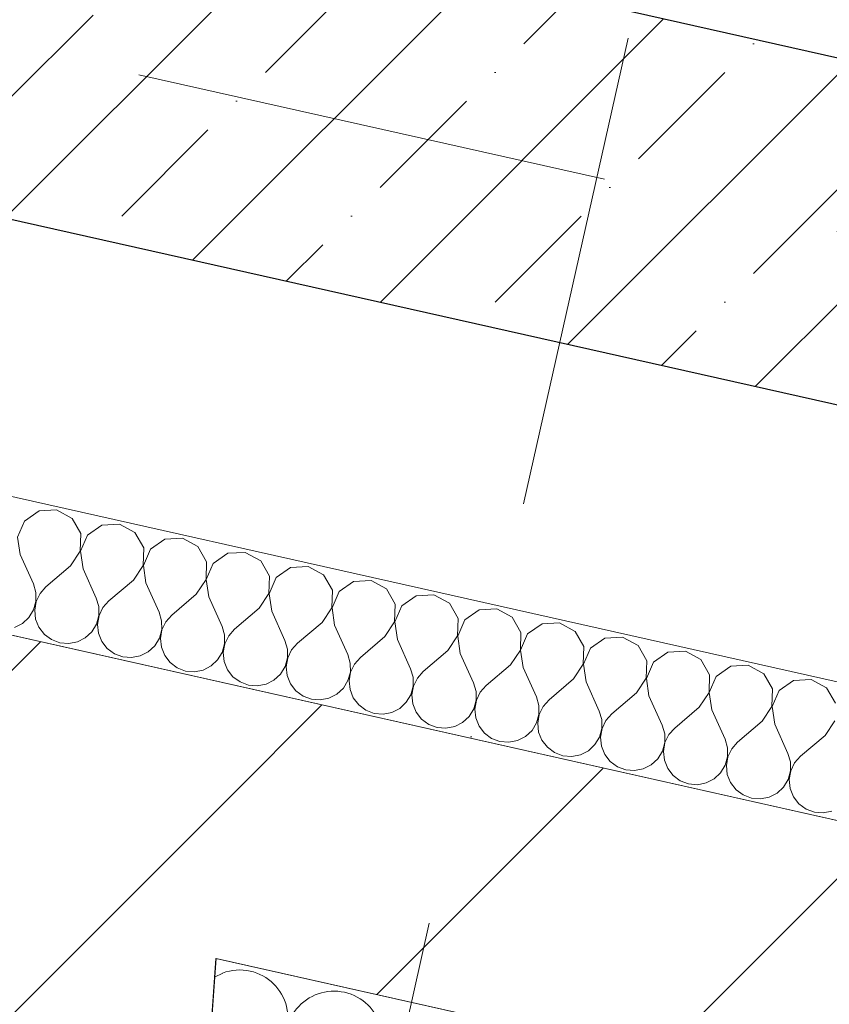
# Model space of a CAD drawing. Header units: millimetres. Extents: x -7213913 to -6985912, y 6023162 to 6205784.
# Tile 189 of 256: x -7186052 to -7185454, y 6173194 to 6173921. Entities that reach past the tile are written whole.
import ezdxf
from ezdxf.enums import TextEntityAlignment as Align

# ---------------------------------------------------------------- set-up
doc = ezdxf.new("R2010")
doc.units = ezdxf.units.MM
doc.header["$MEASUREMENT"] = 0
doc.linetypes.add('короткая штриховая', pattern=[282.222222, 141.111111, -141.111111])
doc.linetypes.add('Штрихпунктирная', pattern=[670.277762, 352.777767, -176.388884, 0, -141.111112])
for name, color, linetype, lineweight in [('0_Ном._пера__1', 7, 'Continuous', 0), ('АР-вертикальная связь - Лифт.АР_Ном._пера__120', 7, 'Continuous', 0), ('АР-Стены_внешние_.АР_Ном._пера__1', 7, 'Continuous', 0), ('АР-Стены_внутренние_пилоны.АР_Ном._пера__1', 7, 'Continuous', 15), ('АР-Стены_Перегородки_межквартирные_200.АР_Ном._пера__1', 7, 'Continuous', 15), ('АР-Чертеж-Оси_Осевые размеры.АР_Ном._пера__120', 7, 'Continuous', 0), ('АР-Чертеж-Размеры.АР_Ном._пера__1', 7, 'Continuous', 0)]:
    doc.layers.add(name, color=color, linetype=linetype, lineweight=lineweight)
for name, color, linetype in [('АР-Стены_внешние_.АР', 7, 'Continuous'), ('АР-Стены_внутренние_пилоны.АР', 7, 'Continuous'), ('АР-Стены_Перегородки_межквартирные_200.АР', 7, 'Continuous'), ('АР-Чертеж-Оси_Осевые размеры.АР', 7, 'Continuous'), ('АР-Чертеж-Размеры.АР', 7, 'Continuous')]:
    doc.layers.add(name, color=color, linetype=linetype)
doc.styles.add('РЎР“Р•РќР•Р\xa0Р\x98Р\xa0_РЎРўР\x98Р›Р¬_3', font='GOST_Common.ttf')
doc.styles.add('РЎР“Р•РќР•Р\xa0Р\x98Р\xa0_РЎРўР\x98Р›Р¬_5', font='GOTHIC.TTF')
doc.dimstyles.new('СГЕНЕРИР_СТИЛЬ__4', dxfattribs={"dimtxt": 129.999995, "dimasz": 142.5, "dimexe": 0.18, "dimexo": 300000, "dimgap": 0, "dimtad": 1, "dimdec": 0, "dimzin": 0, "dimdsep": 46, "dimtxsty": 'РЎР“Р•РќР•Р\xa0Р\x98Р\xa0_РЎРўР\x98Р›Р¬_3', "dimblk": 'ARROWHEAD_6', "dimblk1": 'ARROWHEAD_6', "dimblk2": 'ARROWHEAD_6', "dimcen": 0.09, "dimclrd": 7, "dimclre": 7, "dimclrt": 7, "dimazin": 0, "dimtfac": 1, "dimtdec": 4, "dimtmove": 0, "dimatfit": 3, "dimfxl": 1, "dimtolj": 1, "dimtzin": 0, "dimarcsym": 0})
pattern_1 = [(45, (-6566190.34, 6562677.8), (-127.279217, 127.279217), [])]

# ---------------------------------------------------------------- blocks, each defined once
blk = doc.blocks.new('Стена_181_1', base_point=(-7187679.25, 6174266.15))
at = {"layer": 'АР-Стены_внутренние_пилоны.АР', "linetype": 'Continuous', "lineweight": 0, "true_color": 0x000000}
h = blk.add_hatch(dxfattribs=at)
h.set_pattern_fill('ЖЕЛЕЗОБЕТОН__PROJECT__0001', color=18, style=0, pattern_type=2)
h.set_pattern_definition([(45, (-6566190.34, 6562677.8), (-84.852814, 84.852814), []), (45, (-6566232.77, 6562720.22), (-84.852814, 84.852814), [90, -30, 0, -30])])
h.paths.add_polyline_path([(-7187584.68, 6174116.79), (-7184852.74, 6173503.22), (-7184797.95, 6173747.14), (-7187529.9, 6174360.72)])
at = {"layer": 'АР-Стены_внутренние_пилоны.АР_Ном._пера__1', "color": 7, "linetype": 'Continuous', "lineweight": 30, "flags": 128}
for points in [[(-7184797.95, 6173747.14), (-7187529.9, 6174360.72)], [(-7187584.68, 6174116.79), (-7184852.74, 6173503.22)]]:
    blk.add_lwpolyline(points, dxfattribs=at)
blk = doc.blocks.new('Стена_266_1', base_point=(-7185998.29, 6173350.55))
at = {"layer": 'АР-Стены_Перегородки_межквартирные_200.АР', "linetype": 'Continuous', "lineweight": 0, "true_color": 0x000000}
h = blk.add_hatch(dxfattribs=at)
h.set_pattern_fill('БЛОКИ_БЕТОННЫЕ_ЭФФЕКТИВН_78', color=18, style=0, pattern_type=2)
h.set_pattern_definition(pattern_1)
h.paths.add_polyline_path([(-7186104.13, 6173271.83), (-7186120.42, 6173042.46), (-7185920.92, 6173028.29), (-7185906.78, 6173227.51)])
at = {"layer": 'АР-Стены_Перегородки_межквартирные_200.АР_Ном._пера__1', "color": 7, "linetype": 'Continuous', "lineweight": 15, "flags": 128}
for points in [[(-7186089.8, 6173473.6), (-7186089.81, 6173473.57)], [(-7186104.13, 6173271.8), (-7186120.42, 6173042.46)], [(-7185920.92, 6173028.29), (-7185906.78, 6173227.51)], [(-7186120.42, 6173042.46), (-7185920.92, 6173028.29)]]:
    blk.add_lwpolyline(points, dxfattribs=at)
blk = doc.blocks.new('Стена_351_1', base_point=(-7185998.29, 6173350.55))
at = {"layer": 'АР-Стены_внешние_.АР', "linetype": 'Continuous', "lineweight": 0, "true_color": 0x000000}
h = blk.add_hatch(dxfattribs=at)
h.set_pattern_fill('БЛОКИ_БЕТОННЫЕ_ЭФФЕКТИВН_78', color=18, style=0, pattern_type=2)
h.set_pattern_definition(pattern_1)
h.paths.add_polyline_path([(-7186089.8, 6173473.6), (-7186104.13, 6173271.83), (-7185906.78, 6173227.51)])
h = blk.add_hatch(dxfattribs=at)
h.set_pattern_fill('БЛОКИ_БЕТОННЫЕ_ЭФФЕКТИВН_78', color=18, style=0, pattern_type=2)
h.set_pattern_definition(pattern_1)
h.paths.add_polyline_path([(-7186089.8, 6173473.6), (-7185906.78, 6173227.51), (-7185892.45, 6173429.27)])
h = blk.add_hatch(dxfattribs=at)
h.set_pattern_fill('БЛОКИ_БЕТОННЫЕ_ЭФФЕКТИВН_78', color=18, style=0, pattern_type=2)
h.set_pattern_definition(pattern_1)
h.paths.add_polyline_path([(-7183861.62, 6172973.16), (-7185892.45, 6173429.27), (-7185906.78, 6173227.51), (-7183928.99, 6172783.31)])
at = {"layer": 'АР-Стены_внешние_.АР_Ном._пера__1', "color": 7, "linetype": 'Continuous', "lineweight": 15, "flags": 128}
for points in [[(-7184869.69, 6173199.57), (-7186089.8, 6173473.6)], [(-7185906.78, 6173227.51), (-7183928.99, 6172783.31)]]:
    blk.add_lwpolyline(points, dxfattribs=at)
blk = doc.blocks.new('*X737', base_point=(-6566190.34, 6562677.79))
at = {"layer": 'АР-Стены_внешние_.АР_Ном._пера__1', "color": 7, "linetype": 'Continuous', "lineweight": 0}
for p, q in [((-7185901.88, 6173216.63), (-7185907.84, 6173213.6)), ((-7185893.32, 6173132.98), (-7185872.02, 6173151.15)), ((-7185907.26, 6173136.11), (-7185912.49, 6173147.74)), ((-7185904.42, 6173116.79), (-7185907.26, 6173136.11)), ((-7185893.32, 6173132.98), (-7185904.14, 6173116.73)), ((-7185912.16, 6173098.88), (-7185904.42, 6173116.79)), ((-7185904.14, 6173116.73), (-7185904.8, 6173097.22)), ((-7185916.14, 6173096.1), (-7185912.16, 6173098.88)), ((-7185904.8, 6173097.22), (-7185895.11, 6173080.28)), ((-7185842.47, 6173083.22), (-7185841.77, 6173084.84)), ((-7185895.11, 6173080.28), (-7185877.96, 6173070.96)), ((-7185858.47, 6173072.05), (-7185842.47, 6173083.22)), ((-7185877.96, 6173070.96), (-7185858.47, 6173072.05))]:
    blk.add_line(p, q, dxfattribs=at)
blk = doc.blocks.new('*X739', base_point=(-6566190.34, 6562677.79))
at = {"layer": 'АР-Стены_внешние_.АР_Ном._пера__1', "color": 7, "linetype": 'Continuous', "lineweight": 0}
for p, q in [((-7185872.02, 6173151.15), (-7185866.15, 6173156.16)), ((-7185837.56, 6173120.45), (-7185852.21, 6173153.03)), ((-7185823.63, 6173117.32), (-7185796.46, 6173140.5)), ((-7185767.87, 6173104.8), (-7185782.52, 6173137.37))]:
    blk.add_line(p, q, dxfattribs=at)
for centre, start, end in [((-7185889.33, 6173183.33), 77.34184, 110.66643), ((-7185889.33, 6173183.33), 310.47194, 77.34184), ((-7185819.64, 6173167.67), 77.34184, 204.21174), ((-7185819.64, 6173167.67), 310.47194, 77.34184), ((-7185749.95, 6173152.02), 105.31741, 204.21174), ((-7185870.14, 6173105.81), 323.13834, 24.21174), ((-7185800.44, 6173090.16), 130.47194, 339.08823), ((-7185800.44, 6173090.16), 12.83215, 24.21174)]:
    blk.add_arc(centre, 35.71, start, end, dxfattribs=at)
blk = doc.blocks.new('Стена_355_1', base_point=(-7185906.85, 6173227.53))
at = {"layer": 'АР-Стены_внешние_.АР_Ном._пера__1', "color": 7, "linetype": 'Continuous', "lineweight": 0, "flags": 128}
for points in [[(-7185906.85, 6173227.53), (-7185917.54, 6173076.19)], [(-7183732.43, 6172739.17), (-7185906.85, 6173227.53)]]:
    blk.add_lwpolyline(points, dxfattribs=at)
at = {"layer": 'АР-Стены_внешние_.АР', "color": 7, "lineweight": 0}
for name in ['*X737', '*X739']:
    blk.add_blockref(name, (-6566190.34, 6562677.79), dxfattribs=at)
blk = doc.blocks.new('*X793', base_point=(-6566190.34, 6562677.79))
at = {"layer": '0_Ном._пера__1', "color": 7, "linetype": 'Continuous', "lineweight": 0}
for p, q in [((-7186037.6, 6173558.28), (-7186048.27, 6173550.83)), ((-7186024.61, 6173559.01), (-7186037.6, 6173558.28)), ((-7186013.17, 6173552.79), (-7186024.61, 6173559.01)), ((-7186048.27, 6173550.83), (-7186053.43, 6173538.88)), ((-7186006.71, 6173541.5), (-7186013.17, 6173552.79)), ((-7185991.14, 6173547.84), (-7186001.81, 6173540.4)), ((-7185978.15, 6173548.57), (-7185991.14, 6173547.84)), ((-7185966.71, 6173542.36), (-7185978.15, 6173548.57)), ((-7186053.43, 6173538.88), (-7186051.54, 6173526.01)), ((-7186007.16, 6173528.49), (-7186006.71, 6173541.5)), ((-7186001.81, 6173540.4), (-7186006.97, 6173528.45)), ((-7185960.25, 6173531.06), (-7185966.71, 6173542.36)), ((-7185944.68, 6173537.41), (-7185955.35, 6173529.96)), ((-7185931.68, 6173538.14), (-7185944.68, 6173537.41)), ((-7185920.25, 6173531.92), (-7185931.68, 6173538.14)), ((-7185960.7, 6173518.06), (-7185960.25, 6173531.06)), ((-7185955.35, 6173529.96), (-7185960.51, 6173518.01)), ((-7185913.79, 6173520.63), (-7185920.25, 6173531.92)), ((-7186051.54, 6173526.01), (-7186041.78, 6173504.3)), ((-7186014.37, 6173517.66), (-7186007.16, 6173528.49)), ((-7186006.97, 6173528.45), (-7186005.08, 6173515.58)), ((-7185898.22, 6173526.97), (-7185908.89, 6173519.53)), ((-7185885.22, 6173527.7), (-7185898.22, 6173526.97)), ((-7185873.79, 6173521.49), (-7185885.22, 6173527.7)), ((-7185867.33, 6173510.19), (-7185873.79, 6173521.49)), ((-7186014.37, 6173517.66), (-7186032.48, 6173502.21)), ((-7186005.08, 6173515.58), (-7185995.31, 6173493.86)), ((-7185967.91, 6173507.23), (-7185960.7, 6173518.06)), ((-7185960.51, 6173518.01), (-7185958.62, 6173505.14)), ((-7185914.23, 6173507.62), (-7185913.79, 6173520.63)), ((-7185908.89, 6173519.53), (-7185914.05, 6173507.58)), ((-7185851.75, 6173516.54), (-7185862.42, 6173509.09)), ((-7185838.76, 6173517.27), (-7185851.75, 6173516.54)), ((-7185827.33, 6173511.05), (-7185838.76, 6173517.27)), ((-7185967.91, 6173507.23), (-7185986.02, 6173491.77)), ((-7185921.45, 6173496.79), (-7185914.23, 6173507.62)), ((-7185914.05, 6173507.58), (-7185912.16, 6173494.71)), ((-7185867.77, 6173497.19), (-7185867.33, 6173510.19)), ((-7185862.42, 6173509.09), (-7185867.58, 6173497.15)), ((-7185820.87, 6173499.76), (-7185827.33, 6173511.05)), ((-7186039.93, 6173497.99), (-7186041.78, 6173504.3)), ((-7186032.48, 6173502.21), (-7186036.84, 6173497.3)), ((-7185958.62, 6173505.14), (-7185948.85, 6173483.43)), ((-7185821.31, 6173486.75), (-7185820.87, 6173499.76)), ((-7185805.29, 6173506.1), (-7185815.96, 6173498.66)), ((-7185792.3, 6173506.83), (-7185805.29, 6173506.1)), ((-7185780.87, 6173500.62), (-7185792.3, 6173506.83)), ((-7185774.41, 6173489.32), (-7185780.87, 6173500.62)), ((-7186039.89, 6173491.42), (-7186039.93, 6173497.99)), ((-7186036.84, 6173497.3), (-7186039.7, 6173491.38)), ((-7185993.47, 6173487.55), (-7185995.31, 6173493.86)), ((-7185921.45, 6173496.79), (-7185939.56, 6173481.34)), ((-7185912.16, 6173494.71), (-7185902.39, 6173472.99)), ((-7185874.99, 6173486.36), (-7185867.77, 6173497.19)), ((-7185867.58, 6173497.15), (-7185865.69, 6173484.27)), ((-7185815.96, 6173498.66), (-7185821.12, 6173486.71)), ((-7185758.83, 6173495.67), (-7185769.5, 6173488.22)), ((-7185745.84, 6173496.4), (-7185758.83, 6173495.67)), ((-7185734.4, 6173490.18), (-7185745.84, 6173496.4)), ((-7186045.05, 6173479.47), (-7186041.63, 6173485.09)), ((-7186041.63, 6173485.09), (-7186039.89, 6173491.42)), ((-7186039.7, 6173491.38), (-7186040.83, 6173484.91)), ((-7185993.42, 6173480.99), (-7185993.47, 6173487.55)), ((-7185990.38, 6173486.86), (-7185993.24, 6173480.94)), ((-7185986.02, 6173491.77), (-7185990.38, 6173486.86)), ((-7185874.99, 6173486.36), (-7185893.1, 6173470.9)), ((-7185828.52, 6173475.92), (-7185821.31, 6173486.75)), ((-7185821.12, 6173486.71), (-7185819.23, 6173473.84)), ((-7185774.85, 6173476.32), (-7185774.41, 6173489.32)), ((-7185769.5, 6173488.22), (-7185774.66, 6173476.28)), ((-7185727.94, 6173478.89), (-7185734.4, 6173490.18)), ((-7185712.37, 6173485.23), (-7185723.04, 6173477.79)), ((-7185699.38, 6173485.96), (-7185712.37, 6173485.23)), ((-7185687.94, 6173479.75), (-7185699.38, 6173485.96)), ((-7186049.86, 6173475.01), (-7186045.05, 6173479.47)), ((-7186040.83, 6173484.91), (-7186040.14, 6173478.37)), ((-7186040.14, 6173478.37), (-7186037.7, 6173472.28)), ((-7185995.17, 6173474.65), (-7185993.42, 6173480.99)), ((-7185993.24, 6173480.94), (-7185994.36, 6173474.47)), ((-7185947.01, 6173477.12), (-7185948.85, 6173483.43)), ((-7185939.56, 6173481.34), (-7185943.92, 6173476.43)), ((-7185865.69, 6173484.27), (-7185855.93, 6173462.56)), ((-7185728.39, 6173465.88), (-7185727.94, 6173478.89)), ((-7185681.48, 6173468.45), (-7185687.94, 6173479.75)), ((-7186055.72, 6173472.03), (-7186049.86, 6173475.01)), ((-7186037.7, 6173472.28), (-7186033.68, 6173467.08)), ((-7185998.58, 6173469.04), (-7185995.17, 6173474.65)), ((-7185994.36, 6173474.47), (-7185993.68, 6173467.94)), ((-7185948.71, 6173464.22), (-7185946.96, 6173470.55)), ((-7185946.96, 6173470.55), (-7185947.01, 6173477.12)), ((-7185943.92, 6173476.43), (-7185946.77, 6173470.51)), ((-7185900.55, 6173466.68), (-7185902.39, 6173472.99)), ((-7185893.1, 6173470.9), (-7185897.46, 6173465.99)), ((-7185828.52, 6173475.92), (-7185846.64, 6173460.47)), ((-7185819.23, 6173473.84), (-7185809.47, 6173452.12)), ((-7185782.06, 6173465.49), (-7185774.85, 6173476.32)), ((-7185774.66, 6173476.28), (-7185772.77, 6173463.4)), ((-7185723.04, 6173477.79), (-7185728.2, 6173465.84)), ((-7185665.91, 6173474.8), (-7185676.58, 6173467.35)), ((-7185652.91, 6173475.53), (-7185665.91, 6173474.8)), ((-7185641.48, 6173469.31), (-7185652.91, 6173475.53)), ((-7186033.68, 6173467.08), (-7186028.4, 6173463.17)), ((-7186009.25, 6173461.59), (-7186003.4, 6173464.57)), ((-7186003.4, 6173464.57), (-7185998.58, 6173469.04)), ((-7185993.68, 6173467.94), (-7185991.24, 6173461.84)), ((-7185952.12, 6173458.6), (-7185948.71, 6173464.22)), ((-7185946.77, 6173470.51), (-7185947.9, 6173464.04)), ((-7185947.9, 6173464.04), (-7185947.22, 6173457.5)), ((-7185900.5, 6173460.12), (-7185900.55, 6173466.68)), ((-7185897.46, 6173465.99), (-7185900.31, 6173460.07)), ((-7185782.06, 6173465.49), (-7185800.18, 6173450.03)), ((-7185772.77, 6173463.4), (-7185763.01, 6173441.69)), ((-7185735.6, 6173455.05), (-7185728.39, 6173465.88)), ((-7185728.2, 6173465.84), (-7185726.31, 6173452.97)), ((-7185681.93, 6173455.45), (-7185681.48, 6173468.45)), ((-7185676.58, 6173467.35), (-7185681.74, 6173455.41)), ((-7185635.02, 6173458.02), (-7185641.48, 6173469.31)), ((-7185619.45, 6173464.36), (-7185630.12, 6173456.92)), ((-7185606.45, 6173465.09), (-7185619.45, 6173464.36)), ((-7185595.02, 6173458.88), (-7185606.45, 6173465.09)), ((-7186028.4, 6173463.17), (-7186022.25, 6173460.86)), ((-7186022.25, 6173460.86), (-7186015.7, 6173460.32)), ((-7186015.7, 6173460.32), (-7186009.25, 6173461.59)), ((-7185991.24, 6173461.84), (-7185987.22, 6173456.64)), ((-7185987.22, 6173456.64), (-7185981.93, 6173452.74)), ((-7185956.94, 6173454.14), (-7185952.12, 6173458.6)), ((-7185947.22, 6173457.5), (-7185944.77, 6173451.41)), ((-7185902.25, 6173453.78), (-7185900.5, 6173460.12)), ((-7185900.31, 6173460.07), (-7185901.44, 6173453.6)), ((-7185854.09, 6173456.25), (-7185855.93, 6173462.56)), ((-7185854.04, 6173449.68), (-7185854.09, 6173456.25)), ((-7185846.64, 6173460.47), (-7185851, 6173455.56)), ((-7185635.46, 6173445.01), (-7185635.02, 6173458.02)), ((-7185630.12, 6173456.92), (-7185635.28, 6173444.97)), ((-7185588.56, 6173447.58), (-7185595.02, 6173458.88)), ((-7185981.93, 6173452.74), (-7185975.79, 6173450.43)), ((-7185975.79, 6173450.43), (-7185969.24, 6173449.89)), ((-7185969.24, 6173449.89), (-7185962.79, 6173451.16)), ((-7185962.79, 6173451.16), (-7185956.94, 6173454.14)), ((-7185944.77, 6173451.41), (-7185940.76, 6173446.21)), ((-7185905.66, 6173448.17), (-7185902.25, 6173453.78)), ((-7185901.44, 6173453.6), (-7185900.76, 6173447.07)), ((-7185855.79, 6173443.35), (-7185854.04, 6173449.68)), ((-7185853.85, 6173449.64), (-7185854.98, 6173443.17)), ((-7185851, 6173455.56), (-7185853.85, 6173449.64)), ((-7185807.63, 6173445.81), (-7185809.47, 6173452.12)), ((-7185800.18, 6173450.03), (-7185804.54, 6173445.12)), ((-7185735.6, 6173455.05), (-7185753.71, 6173439.6)), ((-7185726.31, 6173452.97), (-7185716.54, 6173431.25)), ((-7185689.14, 6173444.62), (-7185681.93, 6173455.45)), ((-7185681.74, 6173455.41), (-7185679.85, 6173442.53)), ((-7185572.98, 6173453.93), (-7185583.65, 6173446.48)), ((-7185559.99, 6173454.66), (-7185572.98, 6173453.93)), ((-7185548.56, 6173448.44), (-7185559.99, 6173454.66)), ((-7185940.76, 6173446.21), (-7185935.47, 6173442.3)), ((-7185935.47, 6173442.3), (-7185929.32, 6173439.99)), ((-7185916.33, 6173440.72), (-7185910.48, 6173443.7)), ((-7185910.48, 6173443.7), (-7185905.66, 6173448.17)), ((-7185900.76, 6173447.07), (-7185898.31, 6173440.97)), ((-7185859.2, 6173437.73), (-7185855.79, 6173443.35)), ((-7185854.98, 6173443.17), (-7185854.29, 6173436.63)), ((-7185807.58, 6173439.25), (-7185807.63, 6173445.81)), ((-7185804.54, 6173445.12), (-7185807.39, 6173439.2)), ((-7185761.16, 6173435.38), (-7185763.01, 6173441.69)), ((-7185689.14, 6173444.62), (-7185707.25, 6173429.16)), ((-7185679.85, 6173442.53), (-7185670.08, 6173420.82)), ((-7185642.68, 6173434.18), (-7185635.46, 6173445.01)), ((-7185635.28, 6173444.97), (-7185633.39, 6173432.1)), ((-7185589, 6173434.58), (-7185588.56, 6173447.58)), ((-7185583.65, 6173446.48), (-7185588.81, 6173434.54)), ((-7185542.1, 6173437.15), (-7185548.56, 6173448.44)), ((-7185526.52, 6173443.49), (-7185537.19, 6173436.05)), ((-7185513.53, 6173444.22), (-7185526.52, 6173443.49)), ((-7185502.1, 6173438.01), (-7185513.53, 6173444.22)), ((-7185929.32, 6173439.99), (-7185922.78, 6173439.45)), ((-7185922.78, 6173439.45), (-7185916.33, 6173440.72)), ((-7185898.31, 6173440.97), (-7185894.3, 6173435.77)), ((-7185894.3, 6173435.77), (-7185889.01, 6173431.87)), ((-7185864.02, 6173433.27), (-7185859.2, 6173437.73)), ((-7185854.29, 6173436.63), (-7185851.85, 6173430.54)), ((-7185809.33, 6173432.91), (-7185807.58, 6173439.25)), ((-7185807.39, 6173439.2), (-7185808.52, 6173432.73)), ((-7185761.12, 6173428.81), (-7185761.16, 6173435.38)), ((-7185758.07, 6173434.69), (-7185760.93, 6173428.77)), ((-7185753.71, 6173439.6), (-7185758.07, 6173434.69)), ((-7185642.68, 6173434.18), (-7185660.79, 6173418.73)), ((-7185596.22, 6173423.75), (-7185589, 6173434.58)), ((-7185588.81, 6173434.54), (-7185586.92, 6173421.66)), ((-7185542.54, 6173424.14), (-7185542.1, 6173437.15)), ((-7185537.19, 6173436.05), (-7185542.35, 6173424.1)), ((-7185495.64, 6173426.71), (-7185502.1, 6173438.01)), ((-7185889.01, 6173431.87), (-7185882.86, 6173429.56)), ((-7185882.86, 6173429.56), (-7185876.32, 6173429.02)), ((-7185876.32, 6173429.02), (-7185869.87, 6173430.29)), ((-7185869.87, 6173430.29), (-7185864.02, 6173433.27)), ((-7185851.85, 6173430.54), (-7185847.83, 6173425.34)), ((-7185817.55, 6173422.83), (-7185812.74, 6173427.3)), ((-7185812.74, 6173427.3), (-7185809.33, 6173432.91)), ((-7185808.52, 6173432.73), (-7185807.83, 6173426.2)), ((-7185762.86, 6173422.48), (-7185761.12, 6173428.81)), ((-7185760.93, 6173428.77), (-7185762.06, 6173422.3)), ((-7185714.7, 6173424.94), (-7185716.54, 6173431.25)), ((-7185707.25, 6173429.16), (-7185711.61, 6173424.25)), ((-7185633.39, 6173432.1), (-7185623.62, 6173410.38)), ((-7185480.06, 6173433.06), (-7185490.73, 6173425.61)), ((-7185467.07, 6173433.79), (-7185480.06, 6173433.06)), ((-7185455.63, 6173427.57), (-7185467.07, 6173433.79)), ((-7185449.17, 6173416.28), (-7185455.63, 6173427.57)), ((-7185847.83, 6173425.34), (-7185842.55, 6173421.43)), ((-7185842.55, 6173421.43), (-7185836.4, 6173419.12)), ((-7185829.85, 6173418.58), (-7185823.41, 6173419.85)), ((-7185823.41, 6173419.85), (-7185817.55, 6173422.83)), ((-7185807.83, 6173426.2), (-7185805.39, 6173420.1)), ((-7185805.39, 6173420.1), (-7185801.37, 6173414.9)), ((-7185766.28, 6173416.87), (-7185762.86, 6173422.48)), ((-7185762.06, 6173422.3), (-7185761.37, 6173415.76)), ((-7185714.65, 6173418.38), (-7185714.7, 6173424.94)), ((-7185711.61, 6173424.25), (-7185714.47, 6173418.33)), ((-7185668.24, 6173414.51), (-7185670.08, 6173420.82)), ((-7185596.22, 6173423.75), (-7185614.33, 6173408.29)), ((-7185586.92, 6173421.66), (-7185577.16, 6173399.95)), ((-7185549.75, 6173413.31), (-7185542.54, 6173424.14)), ((-7185542.35, 6173424.1), (-7185540.46, 6173411.23)), ((-7185496.08, 6173413.71), (-7185495.64, 6173426.71)), ((-7185490.73, 6173425.61), (-7185495.89, 6173413.67)), ((-7185836.4, 6173419.12), (-7185829.85, 6173418.58)), ((-7185801.37, 6173414.9), (-7185796.09, 6173411)), ((-7185776.95, 6173409.42), (-7185771.09, 6173412.4)), ((-7185771.09, 6173412.4), (-7185766.28, 6173416.87)), ((-7185761.37, 6173415.76), (-7185758.93, 6173409.67)), ((-7185716.4, 6173412.04), (-7185714.65, 6173418.38)), ((-7185714.47, 6173418.33), (-7185715.59, 6173411.86)), ((-7185668.19, 6173407.94), (-7185668.24, 6173414.51)), ((-7185665.15, 6173413.82), (-7185668, 6173407.9)), ((-7185660.79, 6173418.73), (-7185665.15, 6173413.82)), ((-7185549.75, 6173413.31), (-7185567.87, 6173397.86)), ((-7185503.29, 6173402.88), (-7185496.08, 6173413.71)), ((-7185495.89, 6173413.67), (-7185494, 6173400.79)), ((-7185796.09, 6173411), (-7185789.94, 6173408.69)), ((-7185789.94, 6173408.69), (-7185783.39, 6173408.15)), ((-7185783.39, 6173408.15), (-7185776.95, 6173409.42)), ((-7185758.93, 6173409.67), (-7185754.91, 6173404.47)), ((-7185724.63, 6173401.96), (-7185719.81, 6173406.43)), ((-7185719.81, 6173406.43), (-7185716.4, 6173412.04)), ((-7185715.59, 6173411.86), (-7185714.91, 6173405.33)), ((-7185714.91, 6173405.33), (-7185712.47, 6173399.23)), ((-7185669.94, 6173401.61), (-7185668.19, 6173407.94)), ((-7185668, 6173407.9), (-7185669.13, 6173401.43)), ((-7185621.78, 6173404.07), (-7185623.62, 6173410.38)), ((-7185614.33, 6173408.29), (-7185618.69, 6173403.38)), ((-7185540.46, 6173411.23), (-7185530.7, 6173389.51)), ((-7185754.91, 6173404.47), (-7185749.63, 6173400.57)), ((-7185749.63, 6173400.57), (-7185743.48, 6173398.26)), ((-7185743.48, 6173398.26), (-7185736.93, 6173397.71)), ((-7185736.93, 6173397.71), (-7185730.48, 6173398.98)), ((-7185730.48, 6173398.98), (-7185724.63, 6173401.96)), ((-7185712.47, 6173399.23), (-7185708.45, 6173394.03)), ((-7185673.35, 6173396), (-7185669.94, 6173401.61)), ((-7185669.13, 6173401.43), (-7185668.45, 6173394.89)), ((-7185621.73, 6173397.51), (-7185621.78, 6173404.07)), ((-7185618.69, 6173403.38), (-7185621.54, 6173397.46)), ((-7185575.32, 6173393.64), (-7185577.16, 6173399.95)), ((-7185567.87, 6173397.86), (-7185572.23, 6173392.95)), ((-7185503.29, 6173402.88), (-7185521.41, 6173387.42)), ((-7185494, 6173400.79), (-7185484.24, 6173379.08)), ((-7185456.83, 6173392.44), (-7185449.62, 6173403.27)), ((-7185708.45, 6173394.03), (-7185703.16, 6173390.13)), ((-7185684.02, 6173388.55), (-7185678.17, 6173391.53)), ((-7185678.17, 6173391.53), (-7185673.35, 6173396)), ((-7185668.45, 6173394.89), (-7185666, 6173388.8)), ((-7185626.89, 6173385.56), (-7185623.48, 6173391.17)), ((-7185623.48, 6173391.17), (-7185621.73, 6173397.51)), ((-7185621.54, 6173397.46), (-7185622.67, 6173390.99)), ((-7185622.67, 6173390.99), (-7185621.99, 6173384.46)), ((-7185575.27, 6173387.07), (-7185575.32, 6173393.64)), ((-7185572.23, 6173392.95), (-7185575.08, 6173387.03)), ((-7185456.83, 6173392.44), (-7185474.94, 6173376.99)), ((-7185703.16, 6173390.13), (-7185697.02, 6173387.82)), ((-7185697.02, 6173387.82), (-7185690.47, 6173387.28)), ((-7185690.47, 6173387.28), (-7185684.02, 6173388.55)), ((-7185666, 6173388.8), (-7185661.99, 6173383.6)), ((-7185661.99, 6173383.6), (-7185656.7, 6173379.7)), ((-7185631.71, 6173381.09), (-7185626.89, 6173385.56)), ((-7185621.99, 6173384.46), (-7185619.54, 6173378.36)), ((-7185577.02, 6173380.74), (-7185575.27, 6173387.07)), ((-7185575.08, 6173387.03), (-7185576.21, 6173380.56)), ((-7185528.86, 6173383.2), (-7185530.7, 6173389.51)), ((-7185528.81, 6173376.64), (-7185528.86, 6173383.2)), ((-7185521.41, 6173387.42), (-7185525.77, 6173382.51)), ((-7185656.7, 6173379.7), (-7185650.55, 6173377.39)), ((-7185650.55, 6173377.39), (-7185644.01, 6173376.84)), ((-7185644.01, 6173376.84), (-7185637.56, 6173378.11)), ((-7185637.56, 6173378.11), (-7185631.71, 6173381.09)), ((-7185619.54, 6173378.36), (-7185615.53, 6173373.16)), ((-7185580.43, 6173375.13), (-7185577.02, 6173380.74)), ((-7185576.21, 6173380.56), (-7185575.52, 6173374.02)), ((-7185530.56, 6173370.3), (-7185528.81, 6173376.64)), ((-7185528.62, 6173376.59), (-7185529.75, 6173370.12)), ((-7185525.77, 6173382.51), (-7185528.62, 6173376.59)), ((-7185482.39, 6173372.77), (-7185484.24, 6173379.08)), ((-7185474.94, 6173376.99), (-7185479.3, 6173372.08)), ((-7185615.53, 6173373.16), (-7185610.24, 6173369.26)), ((-7185610.24, 6173369.26), (-7185604.09, 6173366.95)), ((-7185591.1, 6173367.68), (-7185585.25, 6173370.66)), ((-7185585.25, 6173370.66), (-7185580.43, 6173375.13)), ((-7185575.52, 6173374.02), (-7185573.08, 6173367.93)), ((-7185533.97, 6173364.69), (-7185530.56, 6173370.3)), ((-7185529.75, 6173370.12), (-7185529.06, 6173363.59)), ((-7185482.35, 6173366.2), (-7185482.39, 6173372.77)), ((-7185479.3, 6173372.08), (-7185482.16, 6173366.16)), ((-7185604.09, 6173366.95), (-7185597.55, 6173366.41)), ((-7185597.55, 6173366.41), (-7185591.1, 6173367.68)), ((-7185573.08, 6173367.93), (-7185569.06, 6173362.73)), ((-7185569.06, 6173362.73), (-7185563.78, 6173358.83)), ((-7185538.78, 6173360.22), (-7185533.97, 6173364.69)), ((-7185529.06, 6173363.59), (-7185526.62, 6173357.49)), ((-7185484.09, 6173359.87), (-7185482.35, 6173366.2)), ((-7185482.16, 6173366.16), (-7185483.29, 6173359.69)), ((-7185563.78, 6173358.83), (-7185557.63, 6173356.52)), ((-7185557.63, 6173356.52), (-7185551.08, 6173355.97)), ((-7185551.08, 6173355.97), (-7185544.64, 6173357.24)), ((-7185544.64, 6173357.24), (-7185538.78, 6173360.22)), ((-7185526.62, 6173357.49), (-7185522.6, 6173352.29)), ((-7185492.32, 6173349.79), (-7185487.51, 6173354.26)), ((-7185487.51, 6173354.26), (-7185484.09, 6173359.87)), ((-7185483.29, 6173359.69), (-7185482.6, 6173353.15)), ((-7185522.6, 6173352.29), (-7185517.32, 6173348.39)), ((-7185517.32, 6173348.39), (-7185511.17, 6173346.08)), ((-7185498.18, 6173346.81), (-7185492.32, 6173349.79)), ((-7185482.6, 6173353.15), (-7185480.16, 6173347.06)), ((-7185480.16, 6173347.06), (-7185476.14, 6173341.86)), ((-7185511.17, 6173346.08), (-7185504.62, 6173345.54)), ((-7185504.62, 6173345.54), (-7185498.18, 6173346.81)), ((-7185476.14, 6173341.86), (-7185470.86, 6173337.96)), ((-7185470.86, 6173337.96), (-7185464.71, 6173335.65)), ((-7185464.71, 6173335.65), (-7185458.16, 6173335.1)), ((-7185458.16, 6173335.1), (-7185451.71, 6173336.37))]:
    blk.add_line(p, q, dxfattribs=at)
blk = doc.blocks.new('Стена_376_1', base_point=(-7187579.72, 6173910.71))
at = {"layer": '0_Ном._пера__1', "color": 7, "linetype": 'Continuous', "lineweight": 0, "flags": 128}
for points in [[(-7184945.34, 6173319.05), (-7187579.72, 6173910.71)], [(-7187601.63, 6173813.14), (-7184869.69, 6173199.57)]]:
    blk.add_lwpolyline(points, dxfattribs=at)
at = {"color": 7, "lineweight": 0}
blk.add_blockref('*X793', (-6566190.34, 6562677.79), dxfattribs=at)
blk = doc.blocks.new('*D925', base_point=(-6566190.34, 6562677.79))
at = {"layer": 'АР-Чертеж-Размеры.АР_Ном._пера__1', "color": 7, "linetype": 'Continuous', "lineweight": 0, "transparency": 16777216}
for p, q in [((-7187548.18, 6174279.34), (-7187486.54, 6174553.75)), ((-7187427.75, 6174473.29), (-7187606.97, 6174359.81)), ((-7187627.12, 6174441.2), (-7187517.36, 6174416.55)), ((-7187517.36, 6174416.55), (-7184785.41, 6173802.97)), ((-7184816.23, 6173665.76), (-7184754.6, 6173940.17)), ((-7184875.03, 6173746.23), (-7184695.8, 6173859.71)), ((-7184785.41, 6173802.97), (-7184675.65, 6173778.31))]:
    blk.add_line(p, q, dxfattribs=at)
at = {"layer": 'АР-Чертеж-Размеры.АР_Ном._пера__1', "color": 7, "lineweight": 0, "transparency": 16777216, "insert": (-7186347.32, 6174180.41), "char_height": 130, "attachment_point": 7, "rotation": 347.34172, "style": 'РЎР“Р•РќР•Р\xa0Р\x98Р\xa0_РЎРўР\x98Р›Р¬_3'}
blk.add_mtext('\\A1;{\\pql;\\fGOST Common|b0|i0|c204|p0;\\W1.000000;2\xa0800}', dxfattribs=at)
blk = doc.blocks.new('ARROWHEAD_6')
at = {"color": 0, "linetype": 'Continuous', "lineweight": 0}
for p, q in [((-0.5, -0.5), (0.5, 0.5)), ((0, 0), (-1, 0))]:
    blk.add_line(p, q, dxfattribs=at)
blk = doc.blocks.new('Стандартный Маркер Сетки[169]_1', base_point=(-7209178.45, 6179094.59))
at = {"layer": 'АР-Чертеж-Оси_Осевые размеры.АР_Ном._пера__120', "color": 7, "linetype": 'Штрихпунктирная', "lineweight": 0}
blk.add_line((-7208202.75, 6178875.45), (-7184083.84, 6173458.47), dxfattribs=at)
at = {"layer": 'АР-Чертеж-Оси_Осевые размеры.АР_Ном._пера__120', "color": 7, "lineweight": 0, "style": 'РЎР“Р•РќР•Р\xa0Р\x98Р\xa0_РЎРўР\x98Р›Р¬_5'}
blk.add_attdef('AC_MarkerText_1', text='', height=350, rotation=360, dxfattribs=at).set_placement((-7209666.3, 6179392.99), align=Align.TOP_CENTER)
blk = doc.blocks.new('Стандартный Маркер Сетки[188]_1', base_point=(-7209178.45, 6179094.59))
at = {"layer": 'АР-Чертеж-Оси_Осевые размеры.АР_Ном._пера__120', "color": 7, "linetype": 'Штрихпунктирная', "lineweight": 0}
blk.add_line((-7208202.75, 6178875.45), (-7184083.84, 6173458.47), dxfattribs=at)
at = {"layer": 'АР-Чертеж-Оси_Осевые размеры.АР_Ном._пера__120', "color": 7, "lineweight": 0, "style": 'РЎР“Р•РќР•Р\xa0Р\x98Р\xa0_РЎРўР\x98Р›Р¬_5'}
blk.add_attdef('AC_MarkerText_1', text='', height=350, rotation=360, dxfattribs=at).set_placement((-7209666.3, 6179392.99), align=Align.TOP_CENTER)
blk = doc.blocks.new('Стандартный Маркер Сетки[200]_1', base_point=(-7179800.84, 6199738.59))
at = {"layer": 'АР-Чертеж-Оси_Осевые размеры.АР_Ном._пера__120', "color": 7, "linetype": 'Штрихпунктирная', "lineweight": 0}
blk.add_line((-7180019.98, 6198762.89), (-7194792.02, 6132990.9), dxfattribs=at)
at = {"layer": 'АР-Чертеж-Оси_Осевые размеры.АР_Ном._пера__120', "color": 7, "lineweight": 0, "style": 'РЎР“Р•РќР•Р\xa0Р\x98Р\xa0_РЎРўР\x98Р›Р¬_5'}
blk.add_attdef('AC_MarkerText_1', text='', height=350, rotation=360, dxfattribs=at).set_placement((-7195120.72, 6131716.19), align=Align.TOP_CENTER)

msp = doc.modelspace()

# ---------------------------------------------------------------- linework, layer by layer
at = {"layer": 'АР-вертикальная связь - Лифт.АР_Ном._пера__120', "color": 7, "linetype": 'короткая штриховая', "lineweight": 0}
msp.add_lwpolyline([(-7187137.64, 6176107.21), (-7187529.9, 6174360.72), (-7184797.95, 6173747.14), (-7184405.7, 6175493.63)], close=True, dxfattribs=at)

# ---------------------------------------------------------------- block references
at = {"color": 7, "lineweight": 0}
msp.add_blockref('Стена_376_1', (-7187579.72, 6173910.71), dxfattribs=at)
at = {"layer": 'АР-Стены_внешние_.АР', "color": 7, "lineweight": 0}
for name, p in [('Стена_351_1', (-7185998.29, 6173350.55)), ('Стена_355_1', (-7185906.85, 6173227.53))]:
    msp.add_blockref(name, p, dxfattribs=at)
at = {"layer": 'АР-Стены_внутренние_пилоны.АР', "color": 7, "lineweight": 0}
msp.add_blockref('Стена_181_1', (-7187679.25, 6174266.15), dxfattribs=at)
at = {"layer": 'АР-Стены_Перегородки_межквартирные_200.АР', "color": 7, "lineweight": 0}
msp.add_blockref('Стена_266_1', (-7185998.29, 6173350.55), dxfattribs=at)
at = {"layer": 'АР-Чертеж-Оси_Осевые размеры.АР', "color": 8, "linetype": 'Continuous', "lineweight": 15}
for name, p in [('Стандартный Маркер Сетки[200]_1', (-7179800.84, 6199738.59)), ('Стандартный Маркер Сетки[169]_1', (-7209178.45, 6179094.59)), ('Стандартный Маркер Сетки[188]_1', (-7209178.45, 6179094.59))]:
    msp.add_blockref(name, p, dxfattribs=at)

# ---------------------------------------------------------------- dimensions: what is measured, and where the dimension line sits
at = {"layer": 'АР-Чертеж-Размеры.АР', "color": 7, "linetype": 'Continuous', "lineweight": 0}
dim = msp.add_linear_dim(base=(-7184785.41, 6173802.97), p1=(-7186857.15, 6177356.09), p2=(-7184797.95, 6173747.14), angle=347.34172, dimstyle='СГЕНЕРИР_СТИЛЬ__4', dxfattribs=at)
dim.commit()
dim.dimension.update_dxf_attribs({"geometry": '*D925', "text_midpoint": (-7186115.5, 6174194.96), "dimtype": 160, "text_rotation": 347.34172})

doc.saveas('drawing.dxf')
